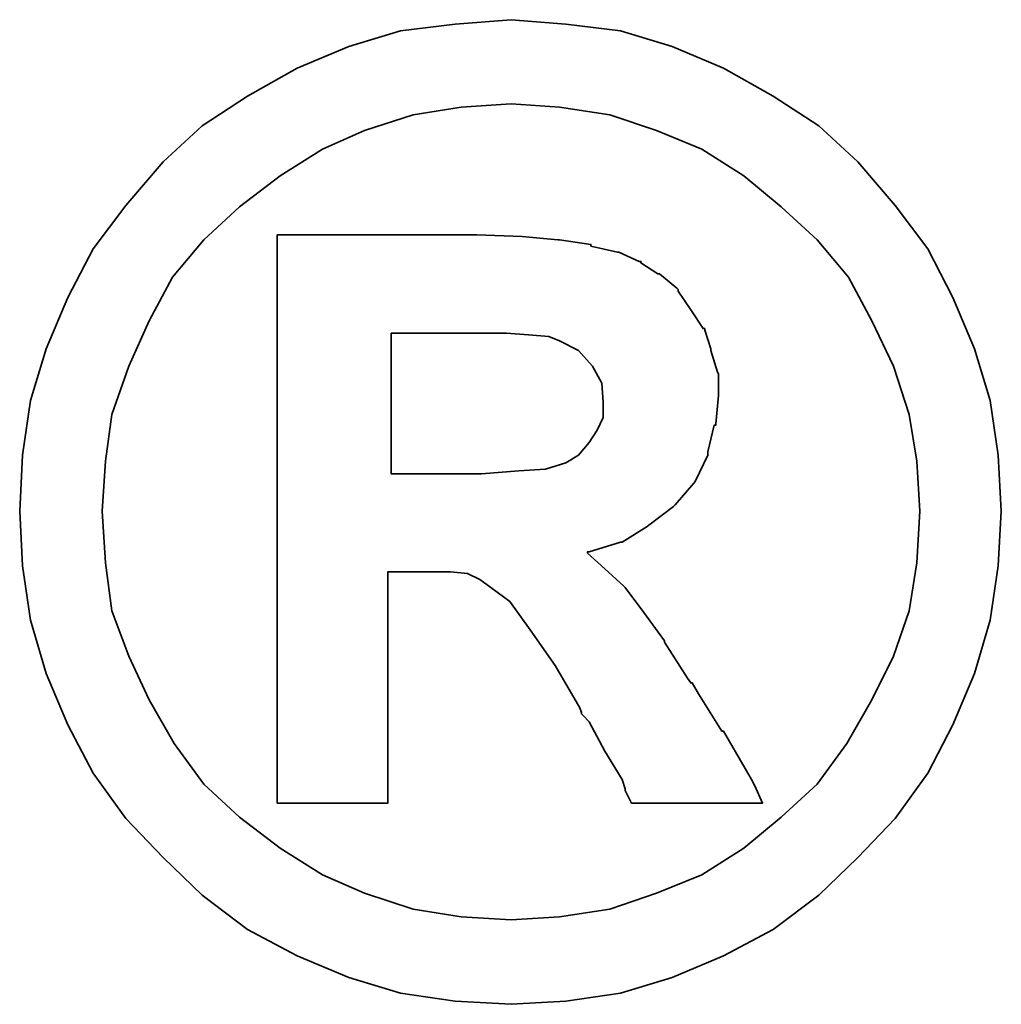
# Model space of a CAD drawing. Header units: millimetres. Extents: x 4 to 135, y 7 to 96.
# Tile 67 of 69: x 122.125 to 122.629, y 46.059 to 46.564. Entities that reach past the tile are written whole.
import ezdxf

# ---------------------------------------------------------------- set-up
doc = ezdxf.new("R2010")
doc.units = ezdxf.units.MM
doc.header["$LTSCALE"] = 0.1
doc.layers.get('0').update_dxf_attribs({"linetype": 'CONTINUOUS'})

# ---------------------------------------------------------------- blocks, each defined once
blk = doc.blocks.new('A$C06d8bffe')
at = {"lineweight": 35}
for points, knots in [([(19.28691, 2.34594), (19.28691, 2.34594), (19.28524, 2.3747), (19.28524, 2.3747), (19.28524, 2.3747), (19.28524, 2.3747), (19.28124, 2.40271), (19.28124, 2.40271), (19.28124, 2.40271), (19.28124, 2.40271), (19.27324, 2.42922), (19.27324, 2.42922), (19.27324, 2.42922), (19.27324, 2.42922), (19.26207, 2.45556), (19.26207, 2.45556), (19.26207, 2.45556), (19.26207, 2.45556), (19.24923, 2.4804), (19.24923, 2.4804), (19.24923, 2.4804), (19.24923, 2.4804), (19.23256, 2.50274), (19.23256, 2.50274), (19.23256, 2.50274), (19.23256, 2.50274), (19.21339, 2.52508), (19.21339, 2.52508), (19.21339, 2.52508), (19.21339, 2.52508), (19.19338, 2.54359), (19.19338, 2.54359), (19.19338, 2.54359), (19.19338, 2.54359), (19.17004, 2.55876), (19.17004, 2.55876), (19.17004, 2.55876), (19.17004, 2.55876), (19.14453, 2.5731), (19.14453, 2.5731), (19.14453, 2.5731), (19.14453, 2.5731), (19.11819, 2.58427), (19.11819, 2.58427), (19.11819, 2.58427), (19.11819, 2.58427), (19.09168, 2.59227), (19.09168, 2.59227), (19.09168, 2.59227), (19.09168, 2.59227), (19.06367, 2.59561), (19.06367, 2.59561), (19.06367, 2.59561), (19.06367, 2.59561), (19.03566, 2.59794), (19.03566, 2.59794), (19.03566, 2.59794), (19.03566, 2.59794), (19.00698, 2.59561), (19.00698, 2.59561), (19.00698, 2.59561), (19.00698, 2.59561), (18.97897, 2.59227), (18.97897, 2.59227), (18.97897, 2.59227), (18.97897, 2.59227), (18.95246, 2.58427), (18.95246, 2.58427), (18.95246, 2.58427), (18.95246, 2.58427), (18.92604, 2.5731), (18.92604, 2.5731), (18.92604, 2.5731), (18.92604, 2.5731), (18.90045, 2.55876), (18.90045, 2.55876), (18.90045, 2.55876), (18.90045, 2.55876), (18.87727, 2.54359), (18.87727, 2.54359), (18.87727, 2.54359), (18.87727, 2.54359), (18.85727, 2.52508), (18.85727, 2.52508), (18.85727, 2.52508), (18.85727, 2.52508), (18.83809, 2.50274), (18.83809, 2.50274), (18.83809, 2.50274), (18.83809, 2.50274), (18.82134, 2.4804), (18.82134, 2.4804), (18.82134, 2.4804), (18.82134, 2.4804), (18.8085, 2.45556), (18.8085, 2.45556), (18.8085, 2.45556), (18.8085, 2.45556), (18.79725, 2.42922), (18.79725, 2.42922), (18.79725, 2.42922), (18.79725, 2.42922), (18.78924, 2.40271), (18.78924, 2.40271), (18.78924, 2.40271), (18.78924, 2.40271), (18.78524, 2.3747), (18.78524, 2.3747), (18.78524, 2.3747), (18.78524, 2.3747), (18.78374, 2.34594), (18.78374, 2.34594), (18.78374, 2.34594), (18.78374, 2.34594), (18.78524, 2.31793), (18.78524, 2.31793), (18.78524, 2.31793), (18.78524, 2.31793), (18.78924, 2.29001), (18.78924, 2.29001), (18.78924, 2.29001), (18.78924, 2.29001), (18.79725, 2.26275), (18.79725, 2.26275), (18.79725, 2.26275), (18.79725, 2.26275), (18.8085, 2.23641), (18.8085, 2.23641), (18.8085, 2.23641), (18.8085, 2.23641), (18.82134, 2.21165), (18.82134, 2.21165), (18.82134, 2.21165), (18.82134, 2.21165), (18.83809, 2.18831), (18.83809, 2.18831), (18.83809, 2.18831), (18.83809, 2.18831), (18.85727, 2.1683), (18.85727, 2.1683), (18.85727, 2.1683), (18.85727, 2.1683), (18.87727, 2.14913), (18.87727, 2.14913), (18.87727, 2.14913), (18.87727, 2.14913), (18.90045, 2.13154), (18.90045, 2.13154), (18.90045, 2.13154), (18.90045, 2.13154), (18.92604, 2.11795), (18.92604, 2.11795), (18.92604, 2.11795), (18.92604, 2.11795), (18.95246, 2.10678), (18.95246, 2.10678), (18.95246, 2.10678), (18.95246, 2.10678), (18.97897, 2.09878), (18.97897, 2.09878), (18.97897, 2.09878), (18.97897, 2.09878), (19.00698, 2.09477), (19.00698, 2.09477), (19.00698, 2.09477), (19.00698, 2.09477), (19.03566, 2.09311), (19.03566, 2.09311), (19.03566, 2.09311), (19.03566, 2.09311), (19.06367, 2.09477), (19.06367, 2.09477), (19.06367, 2.09477), (19.06367, 2.09477), (19.09168, 2.09878), (19.09168, 2.09878), (19.09168, 2.09878), (19.09168, 2.09878), (19.11819, 2.10678), (19.11819, 2.10678), (19.11819, 2.10678), (19.11819, 2.10678), (19.14453, 2.11795), (19.14453, 2.11795), (19.14453, 2.11795), (19.14453, 2.11795), (19.17004, 2.13154), (19.17004, 2.13154), (19.17004, 2.13154), (19.17004, 2.13154), (19.19338, 2.14913), (19.19338, 2.14913), (19.19338, 2.14913), (19.19338, 2.14913), (19.21339, 2.1683), (19.21339, 2.1683), (19.21339, 2.1683), (19.21339, 2.1683), (19.23256, 2.18831), (19.23256, 2.18831), (19.23256, 2.18831), (19.23256, 2.18831), (19.24923, 2.21165), (19.24923, 2.21165), (19.24923, 2.21165), (19.24923, 2.21165), (19.26207, 2.23641), (19.26207, 2.23641), (19.26207, 2.23641), (19.26207, 2.23641), (19.27324, 2.26275), (19.27324, 2.26275), (19.27324, 2.26275), (19.27324, 2.26275), (19.28124, 2.29001), (19.28124, 2.29001), (19.28124, 2.29001), (19.28124, 2.29001), (19.28524, 2.31793), (19.28524, 2.31793), (19.28524, 2.31793), (19.28524, 2.31793), (19.28691, 2.34594), (19.28691, 2.34594)], [0, 0, 0, 0, 0.017857, 0.017857, 0.017857, 0.017857, 0.035714, 0.035714, 0.035714, 0.035714, 0.053571, 0.053571, 0.053571, 0.053571, 0.071429, 0.071429, 0.071429, 0.071429, 0.089286, 0.089286, 0.089286, 0.089286, 0.107143, 0.107143, 0.107143, 0.107143, 0.125, 0.125, 0.125, 0.125, 0.142857, 0.142857, 0.142857, 0.142857, 0.160714, 0.160714, 0.160714, 0.160714, 0.178571, 0.178571, 0.178571, 0.178571, 0.196429, 0.196429, 0.196429, 0.196429, 0.214286, 0.214286, 0.214286, 0.214286, 0.232143, 0.232143, 0.232143, 0.232143, 0.25, 0.25, 0.25, 0.25, 0.267857, 0.267857, 0.267857, 0.267857, 0.285714, 0.285714, 0.285714, 0.285714, 0.303571, 0.303571, 0.303571, 0.303571, 0.321429, 0.321429, 0.321429, 0.321429, 0.339286, 0.339286, 0.339286, 0.339286, 0.357143, 0.357143, 0.357143, 0.357143, 0.375, 0.375, 0.375, 0.375, 0.392857, 0.392857, 0.392857, 0.392857, 0.410714, 0.410714, 0.410714, 0.410714, 0.428571, 0.428571, 0.428571, 0.428571, 0.446429, 0.446429, 0.446429, 0.446429, 0.464286, 0.464286, 0.464286, 0.464286, 0.482143, 0.482143, 0.482143, 0.482143, 0.5, 0.5, 0.5, 0.5, 0.517857, 0.517857, 0.517857, 0.517857, 0.535714, 0.535714, 0.535714, 0.535714, 0.553571, 0.553571, 0.553571, 0.553571, 0.571429, 0.571429, 0.571429, 0.571429, 0.589286, 0.589286, 0.589286, 0.589286, 0.607143, 0.607143, 0.607143, 0.607143, 0.625, 0.625, 0.625, 0.625, 0.642857, 0.642857, 0.642857, 0.642857, 0.660714, 0.660714, 0.660714, 0.660714, 0.678571, 0.678571, 0.678571, 0.678571, 0.696429, 0.696429, 0.696429, 0.696429, 0.714286, 0.714286, 0.714286, 0.714286, 0.732143, 0.732143, 0.732143, 0.732143, 0.75, 0.75, 0.75, 0.75, 0.767857, 0.767857, 0.767857, 0.767857, 0.785714, 0.785714, 0.785714, 0.785714, 0.803571, 0.803571, 0.803571, 0.803571, 0.821429, 0.821429, 0.821429, 0.821429, 0.839286, 0.839286, 0.839286, 0.839286, 0.857143, 0.857143, 0.857143, 0.857143, 0.875, 0.875, 0.875, 0.875, 0.892857, 0.892857, 0.892857, 0.892857, 0.910714, 0.910714, 0.910714, 0.910714, 0.928571, 0.928571, 0.928571, 0.928571, 0.946429, 0.946429, 0.946429, 0.946429, 0.964286, 0.964286, 0.964286, 0.964286, 0.982143, 0.982143, 0.982143, 0.982143, 1, 1, 1, 1]), ([(19.24523, 2.34594), (19.24523, 2.34594), (19.24365, 2.37153), (19.24365, 2.37153), (19.24365, 2.37153), (19.24365, 2.37153), (19.23973, 2.39554), (19.23973, 2.39554), (19.23973, 2.39554), (19.23973, 2.39554), (19.23172, 2.42038), (19.23172, 2.42038), (19.23172, 2.42038), (19.23172, 2.42038), (19.22055, 2.44356), (19.22055, 2.44356), (19.22055, 2.44356), (19.22055, 2.44356), (19.20855, 2.4659), (19.20855, 2.4659), (19.20855, 2.4659), (19.20855, 2.4659), (19.19255, 2.48507), (19.19255, 2.48507), (19.19255, 2.48507), (19.19255, 2.48507), (19.17404, 2.50191), (19.17404, 2.50191), (19.17404, 2.50191), (19.17404, 2.50191), (19.15487, 2.51792), (19.15487, 2.51792), (19.15487, 2.51792), (19.15487, 2.51792), (19.13336, 2.53159), (19.13336, 2.53159), (19.13336, 2.53159), (19.13336, 2.53159), (19.11018, 2.54109), (19.11018, 2.54109), (19.11018, 2.54109), (19.11018, 2.54109), (19.08618, 2.54909), (19.08618, 2.54909), (19.08618, 2.54909), (19.08618, 2.54909), (19.0605, 2.55309), (19.0605, 2.55309), (19.0605, 2.55309), (19.0605, 2.55309), (19.03566, 2.55476), (19.03566, 2.55476), (19.03566, 2.55476), (19.03566, 2.55476), (19.01007, 2.55309), (19.01007, 2.55309), (19.01007, 2.55309), (19.01007, 2.55309), (18.98539, 2.54909), (18.98539, 2.54909), (18.98539, 2.54909), (18.98539, 2.54909), (18.96047, 2.54109), (18.96047, 2.54109), (18.96047, 2.54109), (18.96047, 2.54109), (18.93888, 2.53159), (18.93888, 2.53159), (18.93888, 2.53159), (18.93888, 2.53159), (18.91729, 2.51792), (18.91729, 2.51792), (18.91729, 2.51792), (18.91729, 2.51792), (18.89645, 2.50191), (18.89645, 2.50191), (18.89645, 2.50191), (18.89645, 2.50191), (18.87819, 2.48507), (18.87819, 2.48507), (18.87819, 2.48507), (18.87819, 2.48507), (18.8621, 2.4659), (18.8621, 2.4659), (18.8621, 2.4659), (18.8621, 2.4659), (18.8501, 2.44356), (18.8501, 2.44356), (18.8501, 2.44356), (18.8501, 2.44356), (18.83976, 2.42038), (18.83976, 2.42038), (18.83976, 2.42038), (18.83976, 2.42038), (18.83092, 2.39554), (18.83092, 2.39554), (18.83092, 2.39554), (18.83092, 2.39554), (18.82767, 2.37153), (18.82767, 2.37153), (18.82767, 2.37153), (18.82767, 2.37153), (18.82609, 2.34594), (18.82609, 2.34594), (18.82609, 2.34594), (18.82609, 2.34594), (18.82767, 2.31952), (18.82767, 2.31952), (18.82767, 2.31952), (18.82767, 2.31952), (18.83092, 2.29484), (18.83092, 2.29484), (18.83092, 2.29484), (18.83092, 2.29484), (18.83976, 2.27158), (18.83976, 2.27158), (18.83976, 2.27158), (18.83976, 2.27158), (18.8501, 2.24916), (18.8501, 2.24916), (18.8501, 2.24916), (18.8501, 2.24916), (18.86294, 2.22682), (18.86294, 2.22682), (18.86294, 2.22682), (18.86294, 2.22682), (18.87819, 2.20598), (18.87819, 2.20598), (18.87819, 2.20598), (18.87819, 2.20598), (18.89645, 2.18914), (18.89645, 2.18914), (18.89645, 2.18914), (18.89645, 2.18914), (18.91729, 2.17313), (18.91729, 2.17313), (18.91729, 2.17313), (18.91729, 2.17313), (18.93888, 2.15955), (18.93888, 2.15955), (18.93888, 2.15955), (18.93888, 2.15955), (18.96047, 2.15004), (18.96047, 2.15004), (18.96047, 2.15004), (18.96047, 2.15004), (18.98539, 2.14196), (18.98539, 2.14196), (18.98539, 2.14196), (18.98539, 2.14196), (19.01007, 2.13796), (19.01007, 2.13796), (19.01007, 2.13796), (19.01007, 2.13796), (19.03566, 2.13637), (19.03566, 2.13637), (19.03566, 2.13637), (19.03566, 2.13637), (19.0605, 2.13796), (19.0605, 2.13796), (19.0605, 2.13796), (19.0605, 2.13796), (19.08618, 2.14196), (19.08618, 2.14196), (19.08618, 2.14196), (19.08618, 2.14196), (19.11018, 2.15004), (19.11018, 2.15004), (19.11018, 2.15004), (19.11018, 2.15004), (19.13336, 2.15955), (19.13336, 2.15955), (19.13336, 2.15955), (19.13336, 2.15955), (19.15487, 2.17313), (19.15487, 2.17313), (19.15487, 2.17313), (19.15487, 2.17313), (19.17404, 2.18914), (19.17404, 2.18914), (19.17404, 2.18914), (19.17404, 2.18914), (19.19255, 2.20598), (19.19255, 2.20598), (19.19255, 2.20598), (19.19255, 2.20598), (19.20772, 2.22682), (19.20772, 2.22682), (19.20772, 2.22682), (19.20772, 2.22682), (19.22055, 2.24916), (19.22055, 2.24916), (19.22055, 2.24916), (19.22055, 2.24916), (19.23172, 2.27158), (19.23172, 2.27158), (19.23172, 2.27158), (19.23172, 2.27158), (19.23973, 2.29484), (19.23973, 2.29484), (19.23973, 2.29484), (19.23973, 2.29484), (19.24365, 2.31952), (19.24365, 2.31952), (19.24365, 2.31952), (19.24365, 2.31952), (19.24523, 2.34594), (19.24523, 2.34594)], [0, 0, 0, 0, 0.019231, 0.019231, 0.019231, 0.019231, 0.038462, 0.038462, 0.038462, 0.038462, 0.057692, 0.057692, 0.057692, 0.057692, 0.076923, 0.076923, 0.076923, 0.076923, 0.096154, 0.096154, 0.096154, 0.096154, 0.115385, 0.115385, 0.115385, 0.115385, 0.134615, 0.134615, 0.134615, 0.134615, 0.153846, 0.153846, 0.153846, 0.153846, 0.173077, 0.173077, 0.173077, 0.173077, 0.192308, 0.192308, 0.192308, 0.192308, 0.211538, 0.211538, 0.211538, 0.211538, 0.230769, 0.230769, 0.230769, 0.230769, 0.25, 0.25, 0.25, 0.25, 0.269231, 0.269231, 0.269231, 0.269231, 0.288462, 0.288462, 0.288462, 0.288462, 0.307692, 0.307692, 0.307692, 0.307692, 0.326923, 0.326923, 0.326923, 0.326923, 0.346154, 0.346154, 0.346154, 0.346154, 0.365385, 0.365385, 0.365385, 0.365385, 0.384615, 0.384615, 0.384615, 0.384615, 0.403846, 0.403846, 0.403846, 0.403846, 0.423077, 0.423077, 0.423077, 0.423077, 0.442308, 0.442308, 0.442308, 0.442308, 0.461538, 0.461538, 0.461538, 0.461538, 0.480769, 0.480769, 0.480769, 0.480769, 0.5, 0.5, 0.5, 0.5, 0.519231, 0.519231, 0.519231, 0.519231, 0.538462, 0.538462, 0.538462, 0.538462, 0.557692, 0.557692, 0.557692, 0.557692, 0.576923, 0.576923, 0.576923, 0.576923, 0.596154, 0.596154, 0.596154, 0.596154, 0.615385, 0.615385, 0.615385, 0.615385, 0.634615, 0.634615, 0.634615, 0.634615, 0.653846, 0.653846, 0.653846, 0.653846, 0.673077, 0.673077, 0.673077, 0.673077, 0.692308, 0.692308, 0.692308, 0.692308, 0.711538, 0.711538, 0.711538, 0.711538, 0.730769, 0.730769, 0.730769, 0.730769, 0.75, 0.75, 0.75, 0.75, 0.769231, 0.769231, 0.769231, 0.769231, 0.788462, 0.788462, 0.788462, 0.788462, 0.807692, 0.807692, 0.807692, 0.807692, 0.826923, 0.826923, 0.826923, 0.826923, 0.846154, 0.846154, 0.846154, 0.846154, 0.865385, 0.865385, 0.865385, 0.865385, 0.884615, 0.884615, 0.884615, 0.884615, 0.903846, 0.903846, 0.903846, 0.903846, 0.923077, 0.923077, 0.923077, 0.923077, 0.942308, 0.942308, 0.942308, 0.942308, 0.961538, 0.961538, 0.961538, 0.961538, 0.980769, 0.980769, 0.980769, 0.980769, 1, 1, 1, 1]), ([(18.9157, 2.20281), (18.9157, 2.20281), (18.9157, 2.20598), (18.9157, 2.20598), (18.9157, 2.20598), (18.9157, 2.20598), (18.9157, 2.21473), (18.9157, 2.21473), (18.9157, 2.21473), (18.9157, 2.21473), (18.9157, 2.22924), (18.9157, 2.22924), (18.9157, 2.22924), (18.9157, 2.22924), (18.9157, 2.24674), (18.9157, 2.24674), (18.9157, 2.24674), (18.9157, 2.24674), (18.9157, 2.2675), (18.9157, 2.2675), (18.9157, 2.2675), (18.9157, 2.2675), (18.9157, 2.29001), (18.9157, 2.29001), (18.9157, 2.29001), (18.9157, 2.29001), (18.9157, 2.34111), (18.9157, 2.34111), (18.9157, 2.34111), (18.9157, 2.34111), (18.9157, 2.39229), (18.9157, 2.39229), (18.9157, 2.39229), (18.9157, 2.39229), (18.9157, 2.41638), (18.9157, 2.41638), (18.9157, 2.41638), (18.9157, 2.41638), (18.9157, 2.43722), (18.9157, 2.43722), (18.9157, 2.43722), (18.9157, 2.43722), (18.9157, 2.45631), (18.9157, 2.45631), (18.9157, 2.45631), (18.9157, 2.45631), (18.9157, 2.46923), (18.9157, 2.46923), (18.9157, 2.46923), (18.9157, 2.46923), (18.9157, 2.4779), (18.9157, 2.4779), (18.9157, 2.4779), (18.9157, 2.4779), (18.9157, 2.48124), (18.9157, 2.48124), (18.9157, 2.48124), (18.9157, 2.48124), (18.9157, 2.48757), (18.9157, 2.48757), (18.9157, 2.48757), (18.9157, 2.48757), (18.92129, 2.48757), (18.92129, 2.48757), (18.92129, 2.48757), (18.92129, 2.48757), (18.92296, 2.48757), (18.92296, 2.48757), (18.92296, 2.48757), (18.92296, 2.48757), (18.92604, 2.48757), (18.92604, 2.48757), (18.92604, 2.48757), (18.92604, 2.48757), (18.93729, 2.48757), (18.93729, 2.48757), (18.93729, 2.48757), (18.93729, 2.48757), (18.95246, 2.48757), (18.95246, 2.48757), (18.95246, 2.48757), (18.95246, 2.48757), (18.97014, 2.48757), (18.97014, 2.48757), (18.97014, 2.48757), (18.97014, 2.48757), (18.98848, 2.48757), (18.98848, 2.48757), (18.98848, 2.48757), (18.98848, 2.48757), (19.00298, 2.48757), (19.00298, 2.48757), (19.00298, 2.48757), (19.00298, 2.48757), (19.01257, 2.48757), (19.01257, 2.48757), (19.01257, 2.48757), (19.01257, 2.48757), (19.01565, 2.48757), (19.01565, 2.48757), (19.01565, 2.48757), (19.01565, 2.48757), (19.01732, 2.48757), (19.01732, 2.48757), (19.01732, 2.48757), (19.01732, 2.48757), (19.01815, 2.48757), (19.01815, 2.48757), (19.01815, 2.48757), (19.01815, 2.48757), (19.04133, 2.48674), (19.04133, 2.48674), (19.04133, 2.48674), (19.04133, 2.48674), (19.05967, 2.48507), (19.05967, 2.48507), (19.05967, 2.48507), (19.05967, 2.48507), (19.0605, 2.48507), (19.0605, 2.48507), (19.0605, 2.48507), (19.0605, 2.48507), (19.07651, 2.48274), (19.07651, 2.48274), (19.07651, 2.48274), (19.07651, 2.48274), (19.07651, 2.4819), (19.07651, 2.4819), (19.07651, 2.4819), (19.07651, 2.4819), (19.09018, 2.47874), (19.09018, 2.47874), (19.09018, 2.47874), (19.09018, 2.47874), (19.09084, 2.47874), (19.09084, 2.47874), (19.09084, 2.47874), (19.09084, 2.47874), (19.10135, 2.47398), (19.10135, 2.47398), (19.10135, 2.47398), (19.10135, 2.47398), (19.10218, 2.47398), (19.10218, 2.47398), (19.10218, 2.47398), (19.10218, 2.47398), (19.10218, 2.47323), (19.10218, 2.47323), (19.10218, 2.47323), (19.10218, 2.47323), (19.11085, 2.46757), (19.11085, 2.46757), (19.11085, 2.46757), (19.11085, 2.46757), (19.11177, 2.46757), (19.11177, 2.46757), (19.11177, 2.46757), (19.11177, 2.46757), (19.12052, 2.46031), (19.12052, 2.46031), (19.12052, 2.46031), (19.12052, 2.46031), (19.12135, 2.45956), (19.12135, 2.45956), (19.12135, 2.45956), (19.12135, 2.45956), (19.12135, 2.45873), (19.12135, 2.45873), (19.12135, 2.45873), (19.12135, 2.45873), (19.12769, 2.44914), (19.12769, 2.44914), (19.12769, 2.44914), (19.12769, 2.44914), (19.13403, 2.43956), (19.13403, 2.43956), (19.13403, 2.43956), (19.13403, 2.43956), (19.13494, 2.43956), (19.13494, 2.43956), (19.13494, 2.43956), (19.13494, 2.43956), (19.13494, 2.43872), (19.13494, 2.43872), (19.13494, 2.43872), (19.13494, 2.43872), (19.13803, 2.42922), (19.13803, 2.42922), (19.13803, 2.42922), (19.13803, 2.42922), (19.13803, 2.42839), (19.13803, 2.42839), (19.13803, 2.42839), (19.13803, 2.42839), (19.14136, 2.41722), (19.14136, 2.41722), (19.14136, 2.41722), (19.14136, 2.41722), (19.14203, 2.41638), (19.14203, 2.41638), (19.14203, 2.41638), (19.14203, 2.41638), (19.14203, 2.40588), (19.14203, 2.40588), (19.14203, 2.40588), (19.14203, 2.40588), (19.14203, 2.40521), (19.14203, 2.40521), (19.14203, 2.40521), (19.14203, 2.40521), (19.14053, 2.39071), (19.14053, 2.39071), (19.14053, 2.39071), (19.14053, 2.39071), (19.14053, 2.39004), (19.14053, 2.39004), (19.14053, 2.39004), (19.14053, 2.39004), (19.13969, 2.39004), (19.13969, 2.39004), (19.13969, 2.39004), (19.13969, 2.39004), (19.13644, 2.37637), (19.13644, 2.37637), (19.13644, 2.37637), (19.13644, 2.37637), (19.13644, 2.37553), (19.13644, 2.37553), (19.13644, 2.37553), (19.13644, 2.37553), (19.13644, 2.3747), (19.13644, 2.3747), (19.13644, 2.3747), (19.13644, 2.3747), (19.13002, 2.3612), (19.13002, 2.3612), (19.13002, 2.3612), (19.13002, 2.3612), (19.12936, 2.36028), (19.12936, 2.36028), (19.12936, 2.36028), (19.12936, 2.36028), (19.11969, 2.34919), (19.11969, 2.34919), (19.11969, 2.34919), (19.11969, 2.34919), (19.11885, 2.34836), (19.11885, 2.34836), (19.11885, 2.34836), (19.11885, 2.34836), (19.10618, 2.33869), (19.10618, 2.33869), (19.10618, 2.33869), (19.10618, 2.33869), (19.10535, 2.33802), (19.10535, 2.33802), (19.10535, 2.33802), (19.10535, 2.33802), (19.09251, 2.33002), (19.09251, 2.33002), (19.09251, 2.33002), (19.09251, 2.33002), (19.09168, 2.33002), (19.09168, 2.33002), (19.09168, 2.33002), (19.09168, 2.33002), (19.07567, 2.32518), (19.07567, 2.32518), (19.07567, 2.32518), (19.07567, 2.32518), (19.07484, 2.32518), (19.07484, 2.32518), (19.07484, 2.32518), (19.07484, 2.32518), (19.07484, 2.32435), (19.07484, 2.32435), (19.07484, 2.32435), (19.07484, 2.32435), (19.08368, 2.31635), (19.08368, 2.31635), (19.08368, 2.31635), (19.08368, 2.31635), (19.09335, 2.30751), (19.09335, 2.30751), (19.09335, 2.30751), (19.09335, 2.30751), (19.0941, 2.30684), (19.0941, 2.30684), (19.0941, 2.30684), (19.0941, 2.30684), (19.10368, 2.29401), (19.10368, 2.29401), (19.10368, 2.29401), (19.10368, 2.29401), (19.11419, 2.2795), (19.11419, 2.2795), (19.11419, 2.2795), (19.11419, 2.2795), (19.11419, 2.27884), (19.11419, 2.27884), (19.11419, 2.27884), (19.11419, 2.27884), (19.12611, 2.26033), (19.12611, 2.26033), (19.12611, 2.26033), (19.12611, 2.26033), (19.12769, 2.25791), (19.12769, 2.25791), (19.12769, 2.25791), (19.12769, 2.25791), (19.12852, 2.25791), (19.12852, 2.25791), (19.12852, 2.25791), (19.12852, 2.25791), (19.13169, 2.25233), (19.13169, 2.25233), (19.13169, 2.25233), (19.13169, 2.25233), (19.1437, 2.23315), (19.1437, 2.23315), (19.1437, 2.23315), (19.1437, 2.23315), (19.14453, 2.23315), (19.14453, 2.23315), (19.14453, 2.23315), (19.14453, 2.23315), (19.1557, 2.21398), (19.1557, 2.21398), (19.1557, 2.21398), (19.1557, 2.21398), (19.15887, 2.20831), (19.15887, 2.20831), (19.15887, 2.20831), (19.15887, 2.20831), (19.16053, 2.20514), (19.16053, 2.20514), (19.16053, 2.20514), (19.16053, 2.20514), (19.16454, 2.19631), (19.16454, 2.19631), (19.16454, 2.19631), (19.16454, 2.19631), (19.1557, 2.19631), (19.1557, 2.19631), (19.1557, 2.19631), (19.1557, 2.19631), (19.15412, 2.19631), (19.15412, 2.19631), (19.15412, 2.19631), (19.15412, 2.19631), (19.14686, 2.19631), (19.14686, 2.19631), (19.14686, 2.19631), (19.14686, 2.19631), (19.12769, 2.19631), (19.12769, 2.19631), (19.12769, 2.19631), (19.12769, 2.19631), (19.10852, 2.19631), (19.10852, 2.19631), (19.10852, 2.19631), (19.10852, 2.19631), (19.10218, 2.19631), (19.10218, 2.19631), (19.10218, 2.19631), (19.10218, 2.19631), (19.10051, 2.19631), (19.10051, 2.19631), (19.10051, 2.19631), (19.10051, 2.19631), (19.09735, 2.19631), (19.09735, 2.19631), (19.09735, 2.19631), (19.09735, 2.19631), (19.09568, 2.19964), (19.09568, 2.19964), (19.09568, 2.19964), (19.09568, 2.19964), (19.0941, 2.20281), (19.0941, 2.20281), (19.0941, 2.20281), (19.0941, 2.20281), (19.0941, 2.20364), (19.0941, 2.20364), (19.0941, 2.20364), (19.0941, 2.20364), (19.09251, 2.20831), (19.09251, 2.20831), (19.09251, 2.20831), (19.09251, 2.20831), (19.08368, 2.22282), (19.08368, 2.22282), (19.08368, 2.22282), (19.08368, 2.22282), (19.07567, 2.23791), (19.07567, 2.23791), (19.07567, 2.23791), (19.07567, 2.23791), (19.07251, 2.24116), (19.07251, 2.24116), (19.07251, 2.24116), (19.07251, 2.24116), (19.07167, 2.24199), (19.07167, 2.24199), (19.07167, 2.24199), (19.07167, 2.24199), (19.07167, 2.24274), (19.07167, 2.24274), (19.07167, 2.24274), (19.07167, 2.24274), (19.07084, 2.24516), (19.07084, 2.24516), (19.07084, 2.24516), (19.07084, 2.24516), (19.05817, 2.26675), (19.05817, 2.26675), (19.05817, 2.26675), (19.05817, 2.26675), (19.04533, 2.28509), (19.04533, 2.28509), (19.04533, 2.28509), (19.04533, 2.28509), (19.03499, 2.29959), (19.03499, 2.29959), (19.03499, 2.29959), (19.03499, 2.29959), (19.02532, 2.30684), (19.02532, 2.30684), (19.02532, 2.30684), (19.02532, 2.30684), (19.01965, 2.31085), (19.01965, 2.31085), (19.01965, 2.31085), (19.01965, 2.31085), (19.01332, 2.31401), (19.01332, 2.31401), (19.01332, 2.31401), (19.01332, 2.31401), (19.00457, 2.31485), (19.00457, 2.31485), (19.00457, 2.31485), (19.00457, 2.31485), (18.99331, 2.31485), (18.99331, 2.31485), (18.99331, 2.31485), (18.99331, 2.31485), (18.99165, 2.31485), (18.99165, 2.31485), (18.99165, 2.31485), (18.99165, 2.31485), (18.99014, 2.31485), (18.99014, 2.31485), (18.99014, 2.31485), (18.99014, 2.31485), (18.98047, 2.31485), (18.98047, 2.31485), (18.98047, 2.31485), (18.98047, 2.31485), (18.97247, 2.31485), (18.97247, 2.31485), (18.97247, 2.31485), (18.97247, 2.31485), (18.97247, 2.3091), (18.97247, 2.3091), (18.97247, 2.3091), (18.97247, 2.3091), (18.97247, 2.30284), (18.97247, 2.30284), (18.97247, 2.30284), (18.97247, 2.30284), (18.97247, 2.2835), (18.97247, 2.2835), (18.97247, 2.2835), (18.97247, 2.2835), (18.97247, 2.26275), (18.97247, 2.26275), (18.97247, 2.26275), (18.97247, 2.26275), (18.97247, 2.24032), (18.97247, 2.24032), (18.97247, 2.24032), (18.97247, 2.24032), (18.97247, 2.22198), (18.97247, 2.22198), (18.97247, 2.22198), (18.97247, 2.22198), (18.97247, 2.21473), (18.97247, 2.21473), (18.97247, 2.21473), (18.97247, 2.21473), (18.97247, 2.20915), (18.97247, 2.20915), (18.97247, 2.20915), (18.97247, 2.20915), (18.97247, 2.20431), (18.97247, 2.20431), (18.97247, 2.20431), (18.97247, 2.20431), (18.97247, 2.20281), (18.97247, 2.20281), (18.97247, 2.20281), (18.97247, 2.20281), (18.97247, 2.19631), (18.97247, 2.19631), (18.97247, 2.19631), (18.97247, 2.19631), (18.96697, 2.19631), (18.96697, 2.19631), (18.96697, 2.19631), (18.96697, 2.19631), (18.9653, 2.19631), (18.9653, 2.19631), (18.9653, 2.19631), (18.9653, 2.19631), (18.96047, 2.19631), (18.96047, 2.19631), (18.96047, 2.19631), (18.96047, 2.19631), (18.9438, 2.19631), (18.9438, 2.19631), (18.9438, 2.19631), (18.9438, 2.19631), (18.92929, 2.19631), (18.92929, 2.19631), (18.92929, 2.19631), (18.92929, 2.19631), (18.92454, 2.19631), (18.92454, 2.19631), (18.92454, 2.19631), (18.92454, 2.19631), (18.92129, 2.19631), (18.92129, 2.19631), (18.92129, 2.19631), (18.92129, 2.19631), (18.9157, 2.19631), (18.9157, 2.19631), (18.9157, 2.19631), (18.9157, 2.19631), (18.9157, 2.20281), (18.9157, 2.20281)], [0, 0, 0, 0, 0.007407, 0.007407, 0.007407, 0.007407, 0.014815, 0.014815, 0.014815, 0.014815, 0.022222, 0.022222, 0.022222, 0.022222, 0.02963, 0.02963, 0.02963, 0.02963, 0.037037, 0.037037, 0.037037, 0.037037, 0.044444, 0.044444, 0.044444, 0.044444, 0.051852, 0.051852, 0.051852, 0.051852, 0.059259, 0.059259, 0.059259, 0.059259, 0.066667, 0.066667, 0.066667, 0.066667, 0.074074, 0.074074, 0.074074, 0.074074, 0.081481, 0.081481, 0.081481, 0.081481, 0.088889, 0.088889, 0.088889, 0.088889, 0.096296, 0.096296, 0.096296, 0.096296, 0.103704, 0.103704, 0.103704, 0.103704, 0.111111, 0.111111, 0.111111, 0.111111, 0.118519, 0.118519, 0.118519, 0.118519, 0.125926, 0.125926, 0.125926, 0.125926, 0.133333, 0.133333, 0.133333, 0.133333, 0.140741, 0.140741, 0.140741, 0.140741, 0.148148, 0.148148, 0.148148, 0.148148, 0.155556, 0.155556, 0.155556, 0.155556, 0.162963, 0.162963, 0.162963, 0.162963, 0.17037, 0.17037, 0.17037, 0.17037, 0.177778, 0.177778, 0.177778, 0.177778, 0.185185, 0.185185, 0.185185, 0.185185, 0.192593, 0.192593, 0.192593, 0.192593, 0.2, 0.2, 0.2, 0.2, 0.207407, 0.207407, 0.207407, 0.207407, 0.214815, 0.214815, 0.214815, 0.214815, 0.222222, 0.222222, 0.222222, 0.222222, 0.22963, 0.22963, 0.22963, 0.22963, 0.237037, 0.237037, 0.237037, 0.237037, 0.244444, 0.244444, 0.244444, 0.244444, 0.251852, 0.251852, 0.251852, 0.251852, 0.259259, 0.259259, 0.259259, 0.259259, 0.266667, 0.266667, 0.266667, 0.266667, 0.274074, 0.274074, 0.274074, 0.274074, 0.281481, 0.281481, 0.281481, 0.281481, 0.288889, 0.288889, 0.288889, 0.288889, 0.296296, 0.296296, 0.296296, 0.296296, 0.303704, 0.303704, 0.303704, 0.303704, 0.311111, 0.311111, 0.311111, 0.311111, 0.318519, 0.318519, 0.318519, 0.318519, 0.325926, 0.325926, 0.325926, 0.325926, 0.333333, 0.333333, 0.333333, 0.333333, 0.340741, 0.340741, 0.340741, 0.340741, 0.348148, 0.348148, 0.348148, 0.348148, 0.355556, 0.355556, 0.355556, 0.355556, 0.362963, 0.362963, 0.362963, 0.362963, 0.37037, 0.37037, 0.37037, 0.37037, 0.377778, 0.377778, 0.377778, 0.377778, 0.385185, 0.385185, 0.385185, 0.385185, 0.392593, 0.392593, 0.392593, 0.392593, 0.4, 0.4, 0.4, 0.4, 0.407407, 0.407407, 0.407407, 0.407407, 0.414815, 0.414815, 0.414815, 0.414815, 0.422222, 0.422222, 0.422222, 0.422222, 0.42963, 0.42963, 0.42963, 0.42963, 0.437037, 0.437037, 0.437037, 0.437037, 0.444444, 0.444444, 0.444444, 0.444444, 0.451852, 0.451852, 0.451852, 0.451852, 0.459259, 0.459259, 0.459259, 0.459259, 0.466667, 0.466667, 0.466667, 0.466667, 0.474074, 0.474074, 0.474074, 0.474074, 0.481481, 0.481481, 0.481481, 0.481481, 0.488889, 0.488889, 0.488889, 0.488889, 0.496296, 0.496296, 0.496296, 0.496296, 0.503704, 0.503704, 0.503704, 0.503704, 0.511111, 0.511111, 0.511111, 0.511111, 0.518519, 0.518519, 0.518519, 0.518519, 0.525926, 0.525926, 0.525926, 0.525926, 0.533333, 0.533333, 0.533333, 0.533333, 0.540741, 0.540741, 0.540741, 0.540741, 0.548148, 0.548148, 0.548148, 0.548148, 0.555556, 0.555556, 0.555556, 0.555556, 0.562963, 0.562963, 0.562963, 0.562963, 0.57037, 0.57037, 0.57037, 0.57037, 0.577778, 0.577778, 0.577778, 0.577778, 0.585185, 0.585185, 0.585185, 0.585185, 0.592593, 0.592593, 0.592593, 0.592593, 0.6, 0.6, 0.6, 0.6, 0.607407, 0.607407, 0.607407, 0.607407, 0.614815, 0.614815, 0.614815, 0.614815, 0.622222, 0.622222, 0.622222, 0.622222, 0.62963, 0.62963, 0.62963, 0.62963, 0.637037, 0.637037, 0.637037, 0.637037, 0.644444, 0.644444, 0.644444, 0.644444, 0.651852, 0.651852, 0.651852, 0.651852, 0.659259, 0.659259, 0.659259, 0.659259, 0.666667, 0.666667, 0.666667, 0.666667, 0.674074, 0.674074, 0.674074, 0.674074, 0.681481, 0.681481, 0.681481, 0.681481, 0.688889, 0.688889, 0.688889, 0.688889, 0.696296, 0.696296, 0.696296, 0.696296, 0.703704, 0.703704, 0.703704, 0.703704, 0.711111, 0.711111, 0.711111, 0.711111, 0.718519, 0.718519, 0.718519, 0.718519, 0.725926, 0.725926, 0.725926, 0.725926, 0.733333, 0.733333, 0.733333, 0.733333, 0.740741, 0.740741, 0.740741, 0.740741, 0.748148, 0.748148, 0.748148, 0.748148, 0.755556, 0.755556, 0.755556, 0.755556, 0.762963, 0.762963, 0.762963, 0.762963, 0.77037, 0.77037, 0.77037, 0.77037, 0.777778, 0.777778, 0.777778, 0.777778, 0.785185, 0.785185, 0.785185, 0.785185, 0.792593, 0.792593, 0.792593, 0.792593, 0.8, 0.8, 0.8, 0.8, 0.807407, 0.807407, 0.807407, 0.807407, 0.814815, 0.814815, 0.814815, 0.814815, 0.822222, 0.822222, 0.822222, 0.822222, 0.82963, 0.82963, 0.82963, 0.82963, 0.837037, 0.837037, 0.837037, 0.837037, 0.844444, 0.844444, 0.844444, 0.844444, 0.851852, 0.851852, 0.851852, 0.851852, 0.859259, 0.859259, 0.859259, 0.859259, 0.866667, 0.866667, 0.866667, 0.866667, 0.874074, 0.874074, 0.874074, 0.874074, 0.881481, 0.881481, 0.881481, 0.881481, 0.888889, 0.888889, 0.888889, 0.888889, 0.896296, 0.896296, 0.896296, 0.896296, 0.903704, 0.903704, 0.903704, 0.903704, 0.911111, 0.911111, 0.911111, 0.911111, 0.918519, 0.918519, 0.918519, 0.918519, 0.925926, 0.925926, 0.925926, 0.925926, 0.933333, 0.933333, 0.933333, 0.933333, 0.940741, 0.940741, 0.940741, 0.940741, 0.948148, 0.948148, 0.948148, 0.948148, 0.955556, 0.955556, 0.955556, 0.955556, 0.962963, 0.962963, 0.962963, 0.962963, 0.97037, 0.97037, 0.97037, 0.97037, 0.977778, 0.977778, 0.977778, 0.977778, 0.985185, 0.985185, 0.985185, 0.985185, 0.992593, 0.992593, 0.992593, 0.992593, 1, 1, 1, 1]), ([(18.97414, 2.43722), (18.97414, 2.43722), (18.97414, 2.43072), (18.97414, 2.43072), (18.97414, 2.43072), (18.97414, 2.43072), (18.97414, 2.41638), (18.97414, 2.41638), (18.97414, 2.41638), (18.97414, 2.41638), (18.97414, 2.40029), (18.97414, 2.40029), (18.97414, 2.40029), (18.97414, 2.40029), (18.97414, 2.38604), (18.97414, 2.38604), (18.97414, 2.38604), (18.97414, 2.38604), (18.97414, 2.37153), (18.97414, 2.37153), (18.97414, 2.37153), (18.97414, 2.37153), (18.97414, 2.36511), (18.97414, 2.36511), (18.97414, 2.36511), (18.97414, 2.36511), (18.97564, 2.36511), (18.97564, 2.36511), (18.97564, 2.36511), (18.97564, 2.36511), (18.99331, 2.36511), (18.99331, 2.36511), (18.99331, 2.36511), (18.99331, 2.36511), (19.01257, 2.36511), (19.01257, 2.36511), (19.01257, 2.36511), (19.01257, 2.36511), (19.0189, 2.36511), (19.0189, 2.36511), (19.0189, 2.36511), (19.0189, 2.36511), (19.02049, 2.36511), (19.02049, 2.36511), (19.02049, 2.36511), (19.02049, 2.36511), (19.03966, 2.3667), (19.03966, 2.3667), (19.03966, 2.3667), (19.03966, 2.3667), (19.05333, 2.36753), (19.05333, 2.36753), (19.05333, 2.36753), (19.05333, 2.36753), (19.06367, 2.3707), (19.06367, 2.3707), (19.06367, 2.3707), (19.06367, 2.3707), (19.07017, 2.3747), (19.07017, 2.3747), (19.07017, 2.3747), (19.07017, 2.3747), (19.07567, 2.38112), (19.07567, 2.38112), (19.07567, 2.38112), (19.07567, 2.38112), (19.07967, 2.38754), (19.07967, 2.38754), (19.07967, 2.38754), (19.07967, 2.38754), (19.08284, 2.39404), (19.08284, 2.39404), (19.08284, 2.39404), (19.08284, 2.39404), (19.08284, 2.40188), (19.08284, 2.40188), (19.08284, 2.40188), (19.08284, 2.40188), (19.08218, 2.41155), (19.08218, 2.41155), (19.08218, 2.41155), (19.08218, 2.41155), (19.07734, 2.42038), (19.07734, 2.42038), (19.07734, 2.42038), (19.07734, 2.42038), (19.07017, 2.42839), (19.07017, 2.42839), (19.07017, 2.42839), (19.07017, 2.42839), (19.0605, 2.43322), (19.0605, 2.43322), (19.0605, 2.43322), (19.0605, 2.43322), (19.05492, 2.43555), (19.05492, 2.43555), (19.05492, 2.43555), (19.05492, 2.43555), (19.0445, 2.43639), (19.0445, 2.43639), (19.0445, 2.43639), (19.0445, 2.43639), (19.03333, 2.43722), (19.03333, 2.43722), (19.03333, 2.43722), (19.03333, 2.43722), (19.01732, 2.43722), (19.01732, 2.43722), (19.01732, 2.43722), (19.01732, 2.43722), (19.01565, 2.43722), (19.01565, 2.43722), (19.01565, 2.43722), (19.01565, 2.43722), (19.00932, 2.43722), (19.00932, 2.43722), (19.00932, 2.43722), (19.00932, 2.43722), (18.99165, 2.43722), (18.99165, 2.43722), (18.99165, 2.43722), (18.99165, 2.43722), (18.97564, 2.43722), (18.97564, 2.43722), (18.97564, 2.43722), (18.97564, 2.43722), (18.97414, 2.43722), (18.97414, 2.43722)], [0, 0, 0, 0, 0.03125, 0.03125, 0.03125, 0.03125, 0.0625, 0.0625, 0.0625, 0.0625, 0.09375, 0.09375, 0.09375, 0.09375, 0.125, 0.125, 0.125, 0.125, 0.15625, 0.15625, 0.15625, 0.15625, 0.1875, 0.1875, 0.1875, 0.1875, 0.21875, 0.21875, 0.21875, 0.21875, 0.25, 0.25, 0.25, 0.25, 0.28125, 0.28125, 0.28125, 0.28125, 0.3125, 0.3125, 0.3125, 0.3125, 0.34375, 0.34375, 0.34375, 0.34375, 0.375, 0.375, 0.375, 0.375, 0.40625, 0.40625, 0.40625, 0.40625, 0.4375, 0.4375, 0.4375, 0.4375, 0.46875, 0.46875, 0.46875, 0.46875, 0.5, 0.5, 0.5, 0.5, 0.53125, 0.53125, 0.53125, 0.53125, 0.5625, 0.5625, 0.5625, 0.5625, 0.59375, 0.59375, 0.59375, 0.59375, 0.625, 0.625, 0.625, 0.625, 0.65625, 0.65625, 0.65625, 0.65625, 0.6875, 0.6875, 0.6875, 0.6875, 0.71875, 0.71875, 0.71875, 0.71875, 0.75, 0.75, 0.75, 0.75, 0.78125, 0.78125, 0.78125, 0.78125, 0.8125, 0.8125, 0.8125, 0.8125, 0.84375, 0.84375, 0.84375, 0.84375, 0.875, 0.875, 0.875, 0.875, 0.90625, 0.90625, 0.90625, 0.90625, 0.9375, 0.9375, 0.9375, 0.9375, 0.96875, 0.96875, 0.96875, 0.96875, 1, 1, 1, 1])]:
    blk.add_open_spline(points, degree=3, knots=knots, dxfattribs=at)

msp = doc.modelspace()

# ---------------------------------------------------------------- block references
at = {"color": 0}
msp.add_blockref('A$C06d8bffe', (103.34169, 43.96575), dxfattribs=at)

doc.saveas('drawing.dxf')
